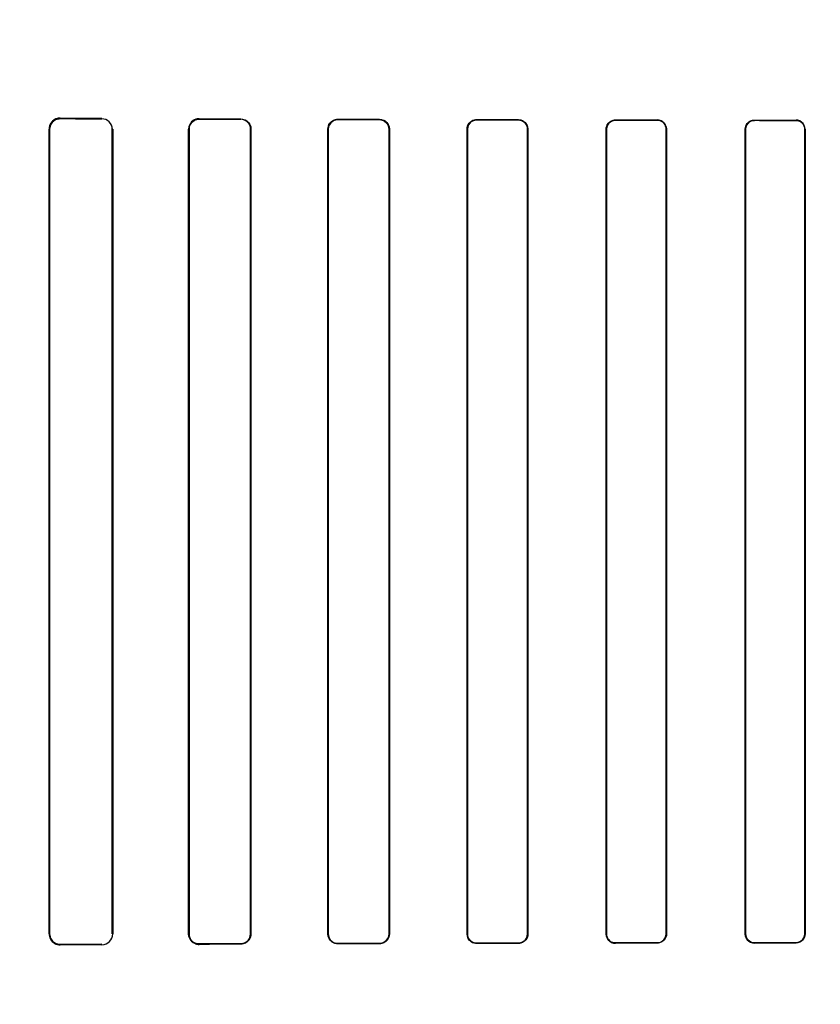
# Model space of a CAD drawing. Header units: millimetres. Extents: x 0 to 297, y 0 to 210.
# Tile 148 of 256: x 55.948 to 56.179, y 158.323 to 158.607. Entities that reach past the tile are written whole.
import ezdxf

# ---------------------------------------------------------------- set-up
doc = ezdxf.new("R2010")
doc.units = ezdxf.units.MM
doc.header["$LTSCALE"] = 16.335
doc.layers.get('0').update_dxf_attribs({"linetype": 'CONTINUOUS'})
for name, color, linetype in [('AXES_REF', 7, 'CONTINUOUS'), ('INTFCLR_1', 7, 'CONTINUOUS'), ('INTFCLR_72935', 7, 'CONTINUOUS')]:
    doc.layers.add(name, color=color, linetype=linetype)

msp = doc.modelspace()

# ---------------------------------------------------------------- linework, layer by layer
at = {"color": 7, "linetype": 'Continuous'}
for radius in [7.75666, 7.756, 7.70633]:
    msp.add_circle((57.5224, 154.5393), radius, dxfattribs=at)
msp.add_arc((57.5224, 154.5393), 7.68, 278.277129, 261.722871, dxfattribs=at)
at = {"layer": 'AXES_REF', "color": 9, "linetype": 'Continuous'}
for radius in [7.07561, 4.74286]:
    msp.add_circle((57.5224, 154.5393), radius, dxfattribs=at)
at = {"layer": 'INTFCLR_1', "color": 9, "linetype": 'Continuous'}
for p, q in [((55.96018, 158.57847), (55.96018, 158.57833)), ((55.97218, 158.57828), (55.97218, 158.57841)), ((56.00018, 158.5783), (56.00018, 158.57818)), ((56.01218, 158.57814), (56.01218, 158.57825)), ((56.04018, 158.57817), (56.04018, 158.57806)), ((56.05218, 158.57803), (56.05218, 158.57813)), ((56.08018, 158.57806), (56.08018, 158.57796)), ((56.09218, 158.57794), (56.09218, 158.57804)), ((56.12018, 158.57798), (56.12018, 158.57789)), ((56.13218, 158.57787), (56.13218, 158.57796)), ((56.16018, 158.57792), (56.16018, 158.57783)), ((56.17218, 158.57782), (56.17218, 158.57791)), ((55.95712, 158.57529), (55.95697, 158.57529)), ((55.97529, 158.57529), (55.97516, 158.57529)), ((55.99728, 158.57529), (55.99715, 158.57529)), ((56.01513, 158.57529), (56.01502, 158.57529)), ((56.0374, 158.57529), (56.03729, 158.57529)), ((56.05501, 158.57529), (56.05491, 158.57529)), ((56.07749, 158.57529), (56.07739, 158.57529)), ((56.09492, 158.57529), (56.09482, 158.57529)), ((56.11757, 158.57529), (56.11747, 158.57529)), ((56.13485, 158.57529), (56.13476, 158.57529)), ((56.15763, 158.57529), (56.15754, 158.57529)), ((56.17479, 158.57529), (56.17471, 158.57529)), ((55.95697, 158.34329), (55.95712, 158.34329)), ((55.97516, 158.34329), (55.97529, 158.34329)), ((55.99715, 158.34329), (55.99728, 158.34329)), ((56.01502, 158.34329), (56.01513, 158.34329)), ((56.03729, 158.34329), (56.0374, 158.34329)), ((56.05491, 158.34329), (56.05501, 158.34329)), ((56.07739, 158.34329), (56.07749, 158.34329)), ((56.09482, 158.34329), (56.09492, 158.34329)), ((56.11747, 158.34329), (56.11757, 158.34329)), ((56.12018, 158.34068), (56.12018, 158.34059)), ((56.13218, 158.34061), (56.13218, 158.3407)), ((56.13476, 158.34329), (56.13485, 158.34329)), ((56.15754, 158.34329), (56.15763, 158.34329)), ((56.16018, 158.34074), (56.16018, 158.34065)), ((56.17218, 158.34067), (56.17218, 158.34075)), ((56.17471, 158.34329), (56.17479, 158.34329)), ((55.96018, 158.34024), (55.96018, 158.3401)), ((55.97218, 158.34016), (55.97218, 158.34029)), ((56.00018, 158.3404), (56.00018, 158.34028)), ((56.01218, 158.34032), (56.01218, 158.34044)), ((56.04018, 158.34052), (56.04018, 158.34041)), ((56.05218, 158.34044), (56.05218, 158.34055)), ((56.08018, 158.34061), (56.08018, 158.34051)), ((56.09218, 158.34054), (56.09218, 158.34063))]:
    msp.add_line(p, q, dxfattribs=at)
at = {"layer": 'INTFCLR_1', "color": 6, "linetype": 'Continuous'}
for p, q in [((55.95697, 158.34329), (55.95697, 158.57529)), ((55.95712, 158.34329), (55.95712, 158.57529)), ((55.97516, 158.57529), (55.97516, 158.34329)), ((55.97529, 158.57529), (55.97529, 158.34329)), ((55.99715, 158.34329), (55.99715, 158.57529)), ((55.99728, 158.34329), (55.99728, 158.57529)), ((56.01502, 158.57529), (56.01502, 158.34329)), ((56.01513, 158.57529), (56.01513, 158.34329)), ((56.03729, 158.34329), (56.03729, 158.57529)), ((56.0374, 158.34329), (56.0374, 158.57529)), ((56.05491, 158.57529), (56.05491, 158.34329)), ((56.05501, 158.57529), (56.05501, 158.34329)), ((56.07739, 158.34329), (56.07739, 158.57529)), ((56.07749, 158.34329), (56.07749, 158.57529)), ((56.09482, 158.57529), (56.09482, 158.34329)), ((56.09492, 158.57529), (56.09492, 158.34329)), ((56.11747, 158.34329), (56.11747, 158.57529)), ((56.11757, 158.34329), (56.11757, 158.57529)), ((56.13476, 158.57529), (56.13476, 158.34329)), ((56.13485, 158.57529), (56.13485, 158.34329)), ((56.15754, 158.34329), (56.15754, 158.57529)), ((56.15763, 158.34329), (56.15763, 158.57529)), ((56.17471, 158.57529), (56.17471, 158.34329)), ((56.17479, 158.57529), (56.17479, 158.34329))]:
    msp.add_line(p, q, dxfattribs=at)
at = {"layer": 'INTFCLR_1', "color": 7, "linetype": 'Continuous'}
for points in [[(55.9592, 158.57818), (55.9593, 158.57821), (55.9594, 158.57824), (55.95951, 158.57826), (55.95961, 158.57828), (55.95972, 158.5783), (55.95983, 158.57831), (55.95995, 158.57832), (55.96006, 158.57833), (55.96018, 158.57833)], [(55.96018, 158.34024), (55.96007, 158.34024), (55.95996, 158.34025), (55.95985, 158.34026), (55.95973, 158.34027), (55.95962, 158.34029), (55.95951, 158.34031), (55.9594, 158.34034), (55.9593, 158.34037), (55.9592, 158.3404)], [(55.99918, 158.34044), (55.99928, 158.34041), (55.99939, 158.34038), (55.99949, 158.34035), (55.9996, 158.34033), (55.99971, 158.34031), (55.99983, 158.3403), (55.99994, 158.34029), (56.00006, 158.34028), (56.00018, 158.34028)]]:
    msp.add_lwpolyline(points, dxfattribs=at)
at = {"layer": 'INTFCLR_1', "color": 6, "linetype": 'Continuous'}
for centre, radius, start, end in [((55.96016, 158.57529), 0.00319, 89.7008, 179.997), ((55.97216, 158.57529), 0.00299, 0.0011, 89.7701), ((56.00016, 158.57529), 0.00301, 89.7832, 179.9981), ((55.97216, 158.34329), 0.00313, 270.2653, 359.9977)]:
    msp.add_arc(centre, radius, start, end, dxfattribs=at)
for centre, major_axis, start_param, end_param in [((56.30618, 158.57929), (0.41724, 0), -2.548571, -2.498918), ((56.30618, 158.57929), (0.44124, 0), -2.472123, -2.429437), ((56.30618, 158.57929), (0.41724, 0), -2.394089, -2.352695), ((56.30618, 158.57929), (0.44124, 0), -2.337129, -2.300034), ((56.30618, 158.57929), (0.41724, 0), -2.262072, -2.225293), ((56.30618, 158.57929), (0.44124, 0), -2.217858, -2.184193), ((56.30618, 158.57929), (0.41724, 0), -2.143198, -2.109347), ((56.30618, 158.57929), (0.44124, 0), -2.10853, -2.077154), ((56.30618, 158.57929), (0.41724, 0), -2.032847, -2.000965), ((56.30618, 158.57929), (0.44124, 0), -2.005937, -1.976148), ((56.30618, 158.57929), (0.41724, 0), -1.928279, -1.897747), ((56.30618, 158.57929), (0.44124, 0), -1.908037, -1.879358), ((56.30618, 158.33929), (0.44124, 0), 1.976148, 2.005937), ((56.30618, 158.33929), (0.44124, 0), 1.879358, 1.908037), ((56.30618, 158.33929), (0.41724, 0), 1.897747, 1.928279), ((56.30618, 158.33929), (0.44124, 0), 2.429437, 2.472123), ((56.30618, 158.33929), (0.41724, 0), 2.498918, 2.548571), ((56.30618, 158.33929), (0.44124, 0), 2.300034, 2.337129), ((56.30618, 158.33929), (0.41724, 0), 2.352695, 2.394089), ((56.30618, 158.33929), (0.44124, 0), 2.184193, 2.217858), ((56.30618, 158.33929), (0.41724, 0), 2.225293, 2.262072), ((56.30618, 158.33929), (0.44124, 0), 2.077154, 2.10853), ((56.30618, 158.33929), (0.41724, 0), 2.109347, 2.143198), ((56.30618, 158.33929), (0.41724, 0), 2.000965, 2.032847)]:
    msp.add_ellipse(centre, major_axis=major_axis, ratio=0.003491, start_param=start_param, end_param=end_param, dxfattribs=at)
at = {"layer": 'INTFCLR_1', "color": 7, "linetype": 'Continuous'}
for points, knots in [([(55.95712, 158.57529), (55.95712, 158.57582), (55.95739, 158.57683), (55.95852, 158.57802), (55.9596, 158.57832), (55.96018, 158.57833)], [0, 0, 0, 0, 0.335151, 0.632361, 1, 1, 1, 1]), ([(55.95712, 158.57529), (55.95712, 158.57584), (55.95746, 158.57711), (55.95854, 158.57796), (55.9592, 158.57818)], [0, 0, 0, 0, 0.441846, 1, 1, 1, 1]), ([(55.96018, 158.34024), (55.9596, 158.34025), (55.95853, 158.34055), (55.9574, 158.34173), (55.95712, 158.34276), (55.95712, 158.34329)], [0, 0, 0, 0, 0.362579, 0.663882, 1, 1, 1, 1]), ([(56.00018, 158.34028), (55.99956, 158.34028), (55.99799, 158.34074), (55.99715, 158.34237), (55.99715, 158.34329)], [0, 0, 0, 0, 0.401574, 1, 1, 1, 1])]:
    msp.add_open_spline(points, degree=3, knots=knots, dxfattribs=at)
at = {"layer": 'INTFCLR_1', "color": 6, "linetype": 'Continuous'}
for points, knots in [([(55.99728, 158.57529), (55.99728, 158.57587), (55.99772, 158.57737), (55.99928, 158.57818), (56.00018, 158.57818)], [0, 0, 0, 0, 0.392607, 1, 1, 1, 1]), ([(56.01218, 158.57825), (56.01277, 158.57825), (56.01431, 158.57779), (56.01513, 158.5762), (56.01513, 158.57529)], [0, 0, 0, 0, 0.394587, 1, 1, 1, 1]), ([(56.03729, 158.57529), (56.03729, 158.57588), (56.03775, 158.57739), (56.0393, 158.57817), (56.04018, 158.57817)], [0, 0, 0, 0, 0.405293, 1, 1, 1, 1]), ([(56.0374, 158.57529), (56.0374, 158.57587), (56.03785, 158.57732), (56.03934, 158.57806), (56.04018, 158.57806)], [0, 0, 0, 0, 0.4116, 1, 1, 1, 1]), ([(56.05218, 158.57813), (56.05271, 158.57813), (56.05418, 158.57772), (56.05501, 158.57619), (56.05501, 158.57529)], [0, 0, 0, 0, 0.373744, 1, 1, 1, 1]), ([(56.05218, 158.57803), (56.05269, 158.57803), (56.0541, 158.57764), (56.05491, 158.57616), (56.05491, 158.57529)], [0, 0, 0, 0, 0.369218, 1, 1, 1, 1]), ([(56.07739, 158.57529), (56.07739, 158.57588), (56.07786, 158.57734), (56.07935, 158.57806), (56.08018, 158.57806)], [0, 0, 0, 0, 0.419413, 1, 1, 1, 1]), ([(56.07749, 158.57529), (56.07749, 158.57586), (56.07795, 158.57727), (56.07939, 158.57797), (56.08018, 158.57796)], [0, 0, 0, 0, 0.422806, 1, 1, 1, 1]), ([(56.09218, 158.57804), (56.09268, 158.57804), (56.0941, 158.57766), (56.09492, 158.57618), (56.09492, 158.57529)], [0, 0, 0, 0, 0.361999, 1, 1, 1, 1]), ([(56.09218, 158.57794), (56.09272, 158.57794), (56.0941, 158.57752), (56.09482, 158.57609), (56.09482, 158.57529)], [0, 0, 0, 0, 0.401644, 1, 1, 1, 1]), ([(56.11747, 158.57529), (56.11747, 158.57588), (56.11794, 158.57729), (56.11939, 158.57798), (56.12018, 158.57798)], [0, 0, 0, 0, 0.429291, 1, 1, 1, 1]), ([(56.11757, 158.57529), (56.11757, 158.57586), (56.11802, 158.57723), (56.11942, 158.57789), (56.12018, 158.57789)], [0, 0, 0, 0, 0.431437, 1, 1, 1, 1]), ([(56.13218, 158.57796), (56.13266, 158.57796), (56.13403, 158.57761), (56.13485, 158.57616), (56.13485, 158.57529)], [0, 0, 0, 0, 0.354298, 1, 1, 1, 1]), ([(56.13218, 158.57787), (56.13269, 158.57787), (56.13404, 158.57747), (56.13476, 158.57608), (56.13476, 158.57529)], [0, 0, 0, 0, 0.393954, 1, 1, 1, 1]), ([(56.15754, 158.57529), (56.15754, 158.57587), (56.158, 158.57726), (56.15942, 158.57792), (56.16018, 158.57792)], [0, 0, 0, 0, 0.436745, 1, 1, 1, 1]), ([(56.15763, 158.57529), (56.15763, 158.57586), (56.15808, 158.57719), (56.15945, 158.57783), (56.16018, 158.57783)], [0, 0, 0, 0, 0.438001, 1, 1, 1, 1]), ([(56.17218, 158.57782), (56.17268, 158.57782), (56.17399, 158.57744), (56.17471, 158.57607), (56.17471, 158.57529)], [0, 0, 0, 0, 0.388492, 1, 1, 1, 1]), ([(56.00018, 158.3404), (55.9996, 158.34039), (55.99809, 158.34083), (55.99728, 158.34239), (55.99728, 158.34329)], [0, 0, 0, 0, 0.39382, 1, 1, 1, 1]), ([(56.01502, 158.34329), (56.01502, 158.3427), (56.01457, 158.34122), (56.01304, 158.34044), (56.01218, 158.34044)], [0, 0, 0, 0, 0.402383, 1, 1, 1, 1]), ([(56.01513, 158.34329), (56.01513, 158.3427), (56.01468, 158.34115), (56.01309, 158.34032), (56.01218, 158.34032)], [0, 0, 0, 0, 0.39343, 1, 1, 1, 1]), ([(56.04018, 158.34041), (56.03962, 158.34041), (56.03812, 158.34082), (56.03729, 158.34238), (56.03729, 158.34329)], [0, 0, 0, 0, 0.379371, 1, 1, 1, 1]), ([(56.04018, 158.34052), (56.03965, 158.34051), (56.03821, 158.34091), (56.0374, 158.34241), (56.0374, 158.34329)], [0, 0, 0, 0, 0.373842, 1, 1, 1, 1]), ([(56.05491, 158.34329), (56.05491, 158.34271), (56.05446, 158.34128), (56.05299, 158.34055), (56.05218, 158.34055)], [0, 0, 0, 0, 0.417004, 1, 1, 1, 1]), ([(56.05501, 158.34329), (56.05501, 158.34269), (56.05455, 158.34121), (56.05302, 158.34044), (56.05218, 158.34044)], [0, 0, 0, 0, 0.412853, 1, 1, 1, 1]), ([(56.08018, 158.34051), (56.07966, 158.34051), (56.07822, 158.34089), (56.07739, 158.34239), (56.07739, 158.34329)], [0, 0, 0, 0, 0.365847, 1, 1, 1, 1]), ([(56.08018, 158.34061), (56.07968, 158.34061), (56.0783, 158.34097), (56.07749, 158.34242), (56.07749, 158.34329)], [0, 0, 0, 0, 0.362578, 1, 1, 1, 1]), ([(56.09482, 158.34329), (56.09482, 158.34271), (56.09437, 158.34132), (56.09295, 158.34064), (56.09218, 158.34063)], [0, 0, 0, 0, 0.426866, 1, 1, 1, 1]), ([(56.09492, 158.34329), (56.09492, 158.34269), (56.09445, 158.34126), (56.09298, 158.34054), (56.09218, 158.34054)], [0, 0, 0, 0, 0.424164, 1, 1, 1, 1]), ([(56.12018, 158.34059), (56.11969, 158.34059), (56.11829, 158.34095), (56.11747, 158.34241), (56.11747, 158.34329)], [0, 0, 0, 0, 0.356863, 1, 1, 1, 1]), ([(56.12018, 158.34068), (56.11965, 158.34068), (56.11829, 158.34108), (56.11757, 158.34249), (56.11757, 158.34329)], [0, 0, 0, 0, 0.396505, 1, 1, 1, 1]), ([(56.13476, 158.34329), (56.13476, 158.34272), (56.1343, 158.34136), (56.13292, 158.3407), (56.13218, 158.3407)], [0, 0, 0, 0, 0.434514, 1, 1, 1, 1]), ([(56.13485, 158.34329), (56.13485, 158.3427), (56.13438, 158.34129), (56.13295, 158.34061), (56.13218, 158.34061)], [0, 0, 0, 0, 0.432833, 1, 1, 1, 1]), ([(56.16018, 158.34065), (56.15971, 158.34065), (56.15835, 158.34099), (56.15754, 158.34242), (56.15754, 158.34329)], [0, 0, 0, 0, 0.350516, 1, 1, 1, 1]), ([(56.16018, 158.34074), (56.15967, 158.34074), (56.15834, 158.34112), (56.15763, 158.3425), (56.15763, 158.34329)], [0, 0, 0, 0, 0.390278, 1, 1, 1, 1]), ([(56.17479, 158.34329), (56.17479, 158.3427), (56.17433, 158.34132), (56.17292, 158.34067), (56.17218, 158.34067)], [0, 0, 0, 0, 0.439305, 1, 1, 1, 1]), ([(56.17471, 158.34329), (56.17471, 158.34271), (56.17425, 158.34138), (56.17289, 158.34076), (56.17218, 158.34075)], [0, 0, 0, 0, 0.445822, 1, 1, 1, 1])]:
    msp.add_open_spline(points, degree=3, knots=knots, dxfattribs=at)
at = {"layer": 'INTFCLR_72935', "color": 9, "linetype": 'Continuous'}
for p, q in [((55.96018, 158.57833), (55.96018, 158.57847)), ((55.97218, 158.57841), (55.97218, 158.57828)), ((56.00018, 158.57818), (56.00018, 158.5783)), ((56.01218, 158.57825), (56.01218, 158.57814)), ((56.04018, 158.57806), (56.04018, 158.57817)), ((56.05218, 158.57813), (56.05218, 158.57803)), ((56.08018, 158.57796), (56.08018, 158.57806)), ((56.09218, 158.57804), (56.09218, 158.57794)), ((56.12018, 158.57789), (56.12018, 158.57798)), ((56.13218, 158.57796), (56.13218, 158.57787)), ((56.16018, 158.57783), (56.16018, 158.57792)), ((56.17218, 158.57791), (56.17218, 158.57782)), ((55.95697, 158.57529), (55.95712, 158.57529)), ((55.97516, 158.57529), (55.97529, 158.57529)), ((55.99715, 158.57529), (55.99728, 158.57529)), ((56.01502, 158.57529), (56.01513, 158.57529)), ((56.03729, 158.57529), (56.0374, 158.57529)), ((56.05491, 158.57529), (56.05501, 158.57529)), ((56.07739, 158.57529), (56.07749, 158.57529)), ((56.09482, 158.57529), (56.09492, 158.57529)), ((56.11747, 158.57529), (56.11757, 158.57529)), ((56.13476, 158.57529), (56.13485, 158.57529)), ((56.15754, 158.57529), (56.15763, 158.57529)), ((56.17471, 158.57529), (56.17479, 158.57529)), ((55.95712, 158.34329), (55.95697, 158.34329)), ((55.97529, 158.34329), (55.97516, 158.34329)), ((55.99728, 158.34329), (55.99715, 158.34329)), ((56.01513, 158.34329), (56.01502, 158.34329)), ((56.0374, 158.34329), (56.03729, 158.34329)), ((56.05501, 158.34329), (56.05491, 158.34329)), ((56.07749, 158.34329), (56.07739, 158.34329)), ((56.09492, 158.34329), (56.09482, 158.34329)), ((56.11757, 158.34329), (56.11747, 158.34329)), ((56.12018, 158.34059), (56.12018, 158.34068)), ((56.13218, 158.3407), (56.13218, 158.34061)), ((56.13485, 158.34329), (56.13476, 158.34329)), ((56.15763, 158.34329), (56.15754, 158.34329)), ((56.16018, 158.34065), (56.16018, 158.34074)), ((56.17218, 158.34075), (56.17218, 158.34067)), ((56.17479, 158.34329), (56.17471, 158.34329)), ((55.96018, 158.3401), (55.96018, 158.34024)), ((55.97218, 158.34029), (55.97218, 158.34016)), ((56.00018, 158.34028), (56.00018, 158.3404)), ((56.01218, 158.34044), (56.01218, 158.34032)), ((56.04018, 158.34041), (56.04018, 158.34052)), ((56.05218, 158.34055), (56.05218, 158.34044)), ((56.08018, 158.34051), (56.08018, 158.34061)), ((56.09218, 158.34063), (56.09218, 158.34054))]:
    msp.add_line(p, q, dxfattribs=at)
at = {"layer": 'INTFCLR_72935', "color": 6, "linetype": 'Continuous'}
for p, q in [((55.95697, 158.57529), (55.95697, 158.34329)), ((55.95712, 158.57529), (55.95712, 158.34329)), ((55.97516, 158.34329), (55.97516, 158.57529)), ((55.97529, 158.34329), (55.97529, 158.57529)), ((55.99715, 158.57529), (55.99715, 158.34329)), ((55.99728, 158.57529), (55.99728, 158.34329)), ((56.01502, 158.34329), (56.01502, 158.57529)), ((56.01513, 158.34329), (56.01513, 158.57529)), ((56.03729, 158.57529), (56.03729, 158.34329)), ((56.0374, 158.57529), (56.0374, 158.34329)), ((56.05491, 158.34329), (56.05491, 158.57529)), ((56.05501, 158.34329), (56.05501, 158.57529)), ((56.07739, 158.57529), (56.07739, 158.34329)), ((56.07749, 158.57529), (56.07749, 158.34329)), ((56.09482, 158.34329), (56.09482, 158.57529)), ((56.09492, 158.34329), (56.09492, 158.57529)), ((56.11747, 158.57529), (56.11747, 158.34329)), ((56.11757, 158.57529), (56.11757, 158.34329)), ((56.13476, 158.34329), (56.13476, 158.57529)), ((56.13485, 158.34329), (56.13485, 158.57529)), ((56.15754, 158.57529), (56.15754, 158.34329)), ((56.15763, 158.57529), (56.15763, 158.34329)), ((56.17471, 158.34329), (56.17471, 158.57529)), ((56.17479, 158.34329), (56.17479, 158.57529))]:
    msp.add_line(p, q, dxfattribs=at)
at = {"layer": 'INTFCLR_72935', "color": 7, "linetype": 'Continuous'}
for points in [[(55.95918, 158.57832), (55.95928, 158.57835), (55.95938, 158.57838), (55.95949, 158.5784), (55.95959, 158.57842), (55.9597, 158.57844), (55.95981, 158.57845), (55.95993, 158.57847), (55.96005, 158.57847), (55.96018, 158.57847)], [(55.96018, 158.57833), (55.96007, 158.57833), (55.95996, 158.57832), (55.95985, 158.57831), (55.95973, 158.5783), (55.95962, 158.57828), (55.95951, 158.57826), (55.9594, 158.57824), (55.9593, 158.57821), (55.9592, 158.57817)], [(55.99918, 158.57813), (55.99928, 158.57816), (55.99939, 158.57819), (55.99949, 158.57822), (55.9996, 158.57824), (55.99971, 158.57826), (55.99983, 158.57828), (55.99994, 158.57829), (56.00006, 158.5783), (56.00018, 158.5783)], [(55.96018, 158.3401), (55.96005, 158.3401), (55.95993, 158.34011), (55.95982, 158.34012), (55.9597, 158.34013), (55.95959, 158.34015), (55.95949, 158.34017), (55.95938, 158.3402), (55.95928, 158.34022), (55.95918, 158.34025)], [(55.9592, 158.3404), (55.9593, 158.34037), (55.9594, 158.34034), (55.95951, 158.34031), (55.95961, 158.34029), (55.95972, 158.34027), (55.95983, 158.34026), (55.95995, 158.34025), (55.96006, 158.34024), (55.96018, 158.34024)]]:
    msp.add_lwpolyline(points, dxfattribs=at)
at = {"layer": 'INTFCLR_72935', "color": 6, "linetype": 'Continuous'}
for centre, radius, start, end in [((55.97216, 158.57529), 0.00299, 0.0018, 89.7694), ((55.97216, 158.34329), 0.00313, 270.2667, 359.9959), ((56.00016, 158.34329), 0.00301, 180.0018, 270.2168)]:
    msp.add_arc(centre, radius, start, end, dxfattribs=at)
for centre, major_axis, start_param, end_param in [((56.30618, 158.57929), (0.41724, 0), -2.548571, -2.498918), ((56.30618, 158.57929), (0.44124, 0), -2.472123, -2.429437), ((56.30618, 158.57929), (0.41724, 0), -2.394089, -2.352695), ((56.30618, 158.57929), (0.44124, 0), -2.337129, -2.300034), ((56.30618, 158.57929), (0.41724, 0), -2.262072, -2.225293), ((56.30618, 158.57929), (0.44124, 0), -2.217858, -2.184193), ((56.30618, 158.57929), (0.41724, 0), -2.143198, -2.109347), ((56.30618, 158.57929), (0.44124, 0), -2.10853, -2.077154), ((56.30618, 158.57929), (0.41724, 0), -2.032847, -2.000965), ((56.30618, 158.57929), (0.44124, 0), -2.005937, -1.976148), ((56.30618, 158.57929), (0.41724, 0), -1.928279, -1.897747), ((56.30618, 158.57929), (0.44124, 0), -1.908037, -1.879358), ((56.30618, 158.33929), (0.44124, 0), 1.976148, 2.005937), ((56.30618, 158.33929), (0.44124, 0), 1.879358, 1.908037), ((56.30618, 158.33929), (0.41724, 0), 1.897747, 1.928279), ((56.30618, 158.33929), (0.44124, 0), 2.429437, 2.472123), ((56.30618, 158.33929), (0.41724, 0), 2.498918, 2.548571), ((56.30618, 158.33929), (0.44124, 0), 2.300034, 2.337129), ((56.30618, 158.33929), (0.41724, 0), 2.352695, 2.394089), ((56.30618, 158.33929), (0.44124, 0), 2.184193, 2.217858), ((56.30618, 158.33929), (0.41724, 0), 2.225293, 2.262072), ((56.30618, 158.33929), (0.44124, 0), 2.077154, 2.10853), ((56.30618, 158.33929), (0.41724, 0), 2.109347, 2.143198), ((56.30618, 158.33929), (0.41724, 0), 2.000965, 2.032847)]:
    msp.add_ellipse(centre, major_axis=major_axis, ratio=0.003491, start_param=start_param, end_param=end_param, dxfattribs=at)
at = {"layer": 'INTFCLR_72935', "color": 7, "linetype": 'Continuous'}
for points, knots in [([(55.96018, 158.57847), (55.95963, 158.57847), (55.95861, 158.57821), (55.95734, 158.57708), (55.95697, 158.57594), (55.95697, 158.57529)], [0, 0, 0, 0, 0.329149, 0.605902, 1, 1, 1, 1]), ([(55.96018, 158.57833), (55.9596, 158.57832), (55.95853, 158.57803), (55.9574, 158.57684), (55.95712, 158.57582), (55.95712, 158.57529)], [0, 0, 0, 0, 0.362579, 0.663883, 1, 1, 1, 1]), ([(55.9592, 158.57817), (55.95869, 158.578), (55.95759, 158.57728), (55.95712, 158.57599), (55.95712, 158.57529)], [0, 0, 0, 0, 0.432621, 1, 1, 1, 1]), ([(56.00018, 158.5783), (55.99956, 158.57829), (55.99799, 158.57783), (55.99715, 158.57621), (55.99715, 158.57529)], [0, 0, 0, 0, 0.401573, 1, 1, 1, 1]), ([(55.95697, 158.34329), (55.95697, 158.34278), (55.95724, 158.34167), (55.95845, 158.3404), (55.95962, 158.34011), (55.96018, 158.3401)], [0, 0, 0, 0, 0.305297, 0.664698, 1, 1, 1, 1]), ([(55.95712, 158.34329), (55.95712, 158.34276), (55.95739, 158.34174), (55.95852, 158.34055), (55.9596, 158.34025), (55.96018, 158.34024)], [0, 0, 0, 0, 0.33515, 0.63236, 1, 1, 1, 1])]:
    msp.add_open_spline(points, degree=3, knots=knots, dxfattribs=at)
at = {"layer": 'INTFCLR_72935', "color": 6, "linetype": 'Continuous'}
for points, knots in [([(56.00018, 158.57818), (55.99959, 158.57818), (55.99808, 158.57773), (55.99728, 158.57617), (55.99728, 158.57529)], [0, 0, 0, 0, 0.398583, 1, 1, 1, 1]), ([(56.01218, 158.57825), (56.01278, 158.57825), (56.01432, 158.57778), (56.01513, 158.57619), (56.01513, 158.57529)], [0, 0, 0, 0, 0.400719, 1, 1, 1, 1]), ([(56.01502, 158.57529), (56.01502, 158.57587), (56.01457, 158.57735), (56.01304, 158.57814), (56.01218, 158.57814)], [0, 0, 0, 0, 0.400302, 1, 1, 1, 1]), ([(56.03729, 158.57529), (56.03729, 158.57588), (56.03775, 158.57739), (56.0393, 158.57817), (56.04018, 158.57817)], [0, 0, 0, 0, 0.404897, 1, 1, 1, 1]), ([(56.04018, 158.57806), (56.03964, 158.57806), (56.03819, 158.57765), (56.0374, 158.57616), (56.0374, 158.57529)], [0, 0, 0, 0, 0.383513, 1, 1, 1, 1]), ([(56.05218, 158.57813), (56.05273, 158.57813), (56.0542, 158.57771), (56.05501, 158.57618), (56.05501, 158.57529)], [0, 0, 0, 0, 0.383063, 1, 1, 1, 1]), ([(56.05491, 158.57529), (56.05491, 158.57587), (56.05446, 158.5773), (56.05299, 158.57803), (56.05218, 158.57803)], [0, 0, 0, 0, 0.417183, 1, 1, 1, 1]), ([(56.07739, 158.57529), (56.07739, 158.57588), (56.07786, 158.57734), (56.07936, 158.57806), (56.08018, 158.57806)], [0, 0, 0, 0, 0.422387, 1, 1, 1, 1]), ([(56.08018, 158.57796), (56.07968, 158.57797), (56.0783, 158.5776), (56.07749, 158.57615), (56.07749, 158.57529)], [0, 0, 0, 0, 0.362579, 1, 1, 1, 1]), ([(56.09218, 158.57804), (56.09269, 158.57804), (56.09411, 158.57765), (56.09492, 158.57616), (56.09492, 158.57529)], [0, 0, 0, 0, 0.370654, 1, 1, 1, 1]), ([(56.09482, 158.57529), (56.09482, 158.57587), (56.09437, 158.57726), (56.09295, 158.57794), (56.09218, 158.57794)], [0, 0, 0, 0, 0.429389, 1, 1, 1, 1]), ([(56.11747, 158.57529), (56.11747, 158.57588), (56.11795, 158.5773), (56.1194, 158.57798), (56.12018, 158.57798)], [0, 0, 0, 0, 0.434167, 1, 1, 1, 1]), ([(56.12018, 158.57789), (56.11964, 158.57789), (56.11828, 158.57748), (56.11757, 158.57608), (56.11757, 158.57529)], [0, 0, 0, 0, 0.404562, 1, 1, 1, 1]), ([(56.13485, 158.57529), (56.13485, 158.57588), (56.13438, 158.57728), (56.13295, 158.57796), (56.13218, 158.57796)], [0, 0, 0, 0, 0.432834, 1, 1, 1, 1]), ([(56.13476, 158.57529), (56.13476, 158.57586), (56.1343, 158.57722), (56.13291, 158.57787), (56.13218, 158.57787)], [0, 0, 0, 0, 0.438506, 1, 1, 1, 1]), ([(56.15754, 158.57529), (56.15754, 158.57588), (56.15801, 158.57727), (56.15943, 158.57792), (56.16018, 158.57792)], [0, 0, 0, 0, 0.443145, 1, 1, 1, 1]), ([(56.16018, 158.57783), (56.15966, 158.57783), (56.15833, 158.57744), (56.15763, 158.57607), (56.15763, 158.57529)], [0, 0, 0, 0, 0.397667, 1, 1, 1, 1]), ([(56.17479, 158.57529), (56.17479, 158.57587), (56.17433, 158.57725), (56.17292, 158.57791), (56.17218, 158.57791)], [0, 0, 0, 0, 0.439306, 1, 1, 1, 1]), ([(56.17471, 158.57529), (56.17471, 158.57586), (56.17425, 158.57719), (56.17289, 158.57782), (56.17218, 158.57782)], [0, 0, 0, 0, 0.445822, 1, 1, 1, 1]), ([(55.99728, 158.34329), (55.99728, 158.34271), (55.99772, 158.3412), (55.99928, 158.34039), (56.00018, 158.3404)], [0, 0, 0, 0, 0.392511, 1, 1, 1, 1]), ([(56.01218, 158.34044), (56.01274, 158.34044), (56.01422, 158.34088), (56.01502, 158.34241), (56.01502, 158.34329)], [0, 0, 0, 0, 0.393004, 1, 1, 1, 1]), ([(56.01513, 158.34329), (56.01513, 158.3427), (56.01468, 158.34116), (56.01309, 158.34032), (56.01218, 158.34032)], [0, 0, 0, 0, 0.391624, 1, 1, 1, 1]), ([(56.04018, 158.34041), (56.03961, 158.34041), (56.03811, 158.34084), (56.03729, 158.34239), (56.03729, 158.34329)], [0, 0, 0, 0, 0.387522, 1, 1, 1, 1]), ([(56.0374, 158.34329), (56.0374, 158.34271), (56.03785, 158.34125), (56.03934, 158.34051), (56.04018, 158.34052)], [0, 0, 0, 0, 0.411738, 1, 1, 1, 1]), ([(56.05218, 158.34055), (56.0527, 158.34055), (56.05412, 158.34095), (56.05491, 158.34242), (56.05491, 158.34329)], [0, 0, 0, 0, 0.378712, 1, 1, 1, 1]), ([(56.05501, 158.34329), (56.05501, 158.34269), (56.05455, 158.34121), (56.05303, 158.34044), (56.05218, 158.34044)], [0, 0, 0, 0, 0.411614, 1, 1, 1, 1]), ([(56.08018, 158.34051), (56.07964, 158.34051), (56.0782, 158.34091), (56.07739, 158.34241), (56.07739, 158.34329)], [0, 0, 0, 0, 0.376214, 1, 1, 1, 1]), ([(56.07749, 158.34329), (56.07749, 158.3427), (56.07795, 158.3413), (56.07939, 158.34061), (56.08018, 158.34061)], [0, 0, 0, 0, 0.426616, 1, 1, 1, 1]), ([(56.09218, 158.34063), (56.09273, 158.34064), (56.09411, 158.34106), (56.09482, 158.34249), (56.09482, 158.34329)], [0, 0, 0, 0, 0.409084, 1, 1, 1, 1]), ([(56.09492, 158.34329), (56.09492, 158.34269), (56.09445, 158.34125), (56.09298, 158.34054), (56.09218, 158.34054)], [0, 0, 0, 0, 0.425926, 1, 1, 1, 1]), ([(56.11747, 158.34329), (56.11747, 158.3427), (56.11794, 158.34128), (56.11939, 158.34059), (56.12018, 158.34059)], [0, 0, 0, 0, 0.429291, 1, 1, 1, 1]), ([(56.11757, 158.34329), (56.11757, 158.34271), (56.11803, 158.34134), (56.11943, 158.34068), (56.12018, 158.34068)], [0, 0, 0, 0, 0.436653, 1, 1, 1, 1]), ([(56.13218, 158.3407), (56.1327, 158.3407), (56.13405, 158.34111), (56.13476, 158.3425), (56.13476, 158.34329)], [0, 0, 0, 0, 0.400765, 1, 1, 1, 1]), ([(56.13485, 158.34329), (56.13485, 158.34269), (56.13438, 158.34129), (56.13294, 158.34061), (56.13218, 158.34061)], [0, 0, 0, 0, 0.43647, 1, 1, 1, 1]), ([(56.15754, 158.34329), (56.15754, 158.3427), (56.158, 158.34131), (56.15942, 158.34065), (56.16018, 158.34065)], [0, 0, 0, 0, 0.436747, 1, 1, 1, 1]), ([(56.15763, 158.34329), (56.15763, 158.34271), (56.15809, 158.34137), (56.15945, 158.34074), (56.16018, 158.34074)], [0, 0, 0, 0, 0.443691, 1, 1, 1, 1]), ([(56.17218, 158.34075), (56.17268, 158.34076), (56.174, 158.34114), (56.17471, 158.34251), (56.17471, 158.34329)], [0, 0, 0, 0, 0.393494, 1, 1, 1, 1]), ([(56.17479, 158.34329), (56.17479, 158.34269), (56.17432, 158.34132), (56.17292, 158.34067), (56.17218, 158.34067)], [0, 0, 0, 0, 0.444674, 1, 1, 1, 1])]:
    msp.add_open_spline(points, degree=3, knots=knots, dxfattribs=at)

doc.saveas('drawing.dxf')
